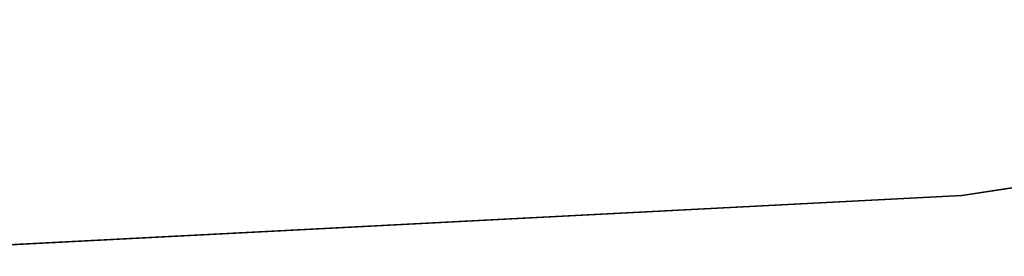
# Model space of a CAD drawing. Extents: x 8 to 690, y 8 to 312.
# Tile 136 of 256: x 160.435 to 161.93, y 141.328 to 141.687. Entities that reach past the tile are written whole.
import ezdxf

# ---------------------------------------------------------------- set-up
doc = ezdxf.new("R2010")
doc.units = 0
doc.layers.get('0').update_dxf_attribs({"color": 13, "linetype": 'CONTINUOUS'})

# ---------------------------------------------------------------- blocks, each defined once
blk = doc.blocks.new('SKP985B')
for p, q in [((162.923, 146.3963, 312.4253), (161.158, 146.1299, 312.4253)), ((161.158, 146.1299, 310), (162.923, 146.3963, 310)), ((161.158, 146.1299, 312.4253), (159.3753, 146.0377, 312.4253)), ((159.3753, 146.0377, 310), (161.158, 146.1299, 310)), ((161.158, 146.1299, 310), (161.158, 146.1299, 312.4253))]:
    blk.add_line(p, q)
at = {"color": 7}
mesh = blk.add_polyface(dxfattribs=at)
corners = [(161.158, 146.1299, 312.4253), (162.923, 146.3963, 310), (161.158, 146.1299, 310), (162.923, 146.3963, 312.4253)]
mesh.append_faces([[corners[k] for k in face] for face in [(0, 1, 2), (1, 0, 3)]], dxfattribs={"vtx0": -1, "color": 7})
mesh = blk.add_polyface(dxfattribs=at)
corners = [(159.3753, 146.0377, 312.4253), (161.158, 146.1299, 310), (159.3753, 146.0377, 310), (161.158, 146.1299, 312.4253)]
mesh.append_faces([[corners[k] for k in face] for face in [(0, 1, 2), (1, 0, 3)]], dxfattribs={"vtx0": -1, "color": 7})

msp = doc.modelspace()

# ---------------------------------------------------------------- block references
msp.add_blockref('SKP985B', (0.7075, -4.7093))

doc.saveas('drawing.dxf')
